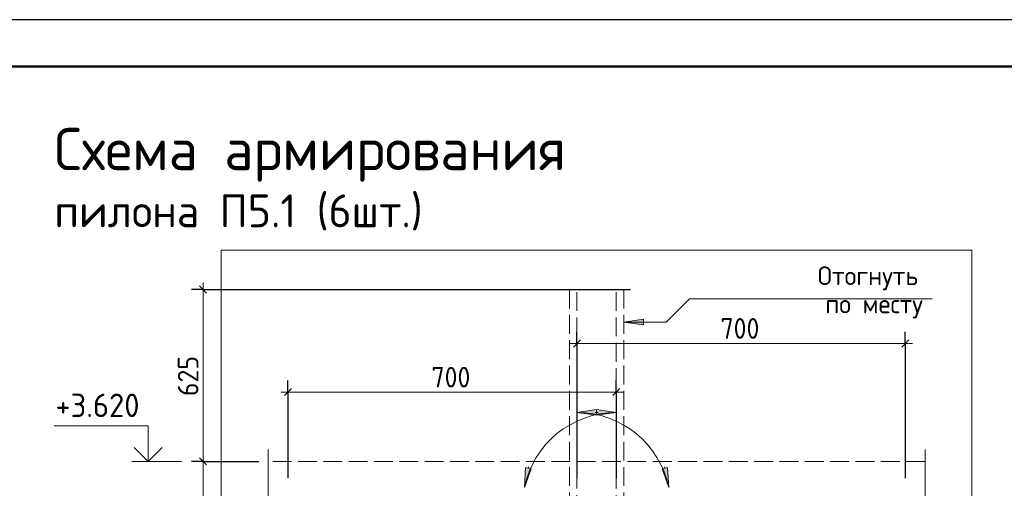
# Model space of a CAD drawing. Header units: millimetres. Extents: x 0 to 59400, y 0 to 42000.
# Tile 24 of 29: x 35449 to 45942, y 37009 to 42000. Entities that reach past the tile are written whole.
import ezdxf

# ---------------------------------------------------------------- set-up
doc = ezdxf.new("R2010")
doc.units = ezdxf.units.MM
doc.linetypes.add('______2', pattern=[270, 200, -70])
for name, color, linetype, lineweight in [('Standard', 7, 'Continuous', 25), ('ЖБ Перекрытие верхний уровень', 7, 'Continuous', 18), ('Заголовок чертежа', 7, 'Continuous', 25), ('Позиционная метка диаметр_ шаг', 7, 'Continuous', 13), ('Примечания', 7, 'Continuous', 13), ('Размерная линия_ общее', 7, 'Continuous', 13)]:
    doc.layers.add(name, color=color, linetype=linetype, lineweight=lineweight)
doc.styles.add('ISOCPEUR', font='txt')

msp = doc.modelspace()

# ---------------------------------------------------------------- hatches: boundary and pattern name
at = {"layer": 'Примечания', "linetype": 'Continuous', "lineweight": 13, "transparency": 33554687}
for points in [[(42097, 38749), (41887, 38779), (42097, 38809)], [(41597, 37847), (41807, 37817), (41597, 37787)], [(42354, 37230), (42367, 37018), (42295, 37218)]]:
    msp.add_hatch(color=7, dxfattribs=at).paths.add_polyline_path(points, flags=16)
for points in [[(41597, 37847), (41387, 37817), (41597, 37787)], [(40841, 37230), (40828, 37018), (40899, 37218)]]:
    msp.add_hatch(color=7, dxfattribs=at).paths.add_polyline_path(points)

# ---------------------------------------------------------------- linework, layer by layer
at = {"layer": 'Standard', "color": 7, "linetype": 'Continuous', "lineweight": 13, "transparency": 33554687}
msp.add_line((37173, 37296), (36643, 37296), dxfattribs=at)
at = {"layer": 'Standard', "color": 7, "linetype": 'Continuous', "lineweight": 25, "transparency": 33554687}
msp.add_lwpolyline([(0, 0), (59400, 0), (59400, 42000), (0, 42000), (0, 0)], close=True, dxfattribs=at)
at = {"layer": 'Standard', "color": 7, "linetype": 'Continuous', "lineweight": 50, "transparency": 33554687}
msp.add_lwpolyline([(2000, 41500), (58900, 41500), (58900, 500), (2000, 500), (2000, 41500)], close=True, dxfattribs=at)
at = {"layer": 'Standard', "color": 7, "linetype": 'Continuous', "lineweight": 13, "transparency": 33554687}
for points in [[(46900, 41500), (2000, 41500), (2000, 500), (46900, 500), (46900, 41500)], [(2000, 41500), (2000, 500), (58900, 500), (58900, 41500), (2000, 41500)], [(36818, 37296), (36818, 37676), (35818, 37676)]]:
    msp.add_lwpolyline(points, dxfattribs=at)
at = {"layer": 'Standard', "color": 254, "linetype": 'Continuous', "lineweight": 13, "true_color": 0xc4c4ff, "transparency": 33554687}
msp.add_lwpolyline([(37597, 15896), (45597, 15896), (45597, 39546), (37597, 39546), (37597, 15896)], dxfattribs=at)
at = {"layer": 'Standard', "color": 7, "linetype": 'Continuous', "lineweight": 35, "transparency": 33554687}
msp.add_lwpolyline([(36966, 37444), (36818, 37296), (36669, 37444)], dxfattribs=at)
at = {"layer": 'ЖБ Перекрытие верхний уровень', "color": 7, "linetype": '______2', "lineweight": 18, "transparency": 33554687}
msp.add_line((45097, 37296), (38097, 37296), dxfattribs=at)
at = {"layer": 'Примечания', "color": 7, "linetype": '______2', "lineweight": 13, "transparency": 33554687}
for p, q in [((41387, 39126), (41307, 39126)), ((41307, 39126), (41307, 36726)), ((41387, 36738), (41387, 39126)), ((41807, 36738), (41807, 39126)), ((41807, 39126), (41887, 39126)), ((41887, 39126), (41887, 36726))]:
    msp.add_line(p, q, dxfattribs=at)
at = {"layer": 'Примечания', "color": 7, "linetype": 'Continuous', "lineweight": 13, "transparency": 33554687}
for p, q in [((41887, 38779), (42097, 38809)), ((41887, 38779), (41887, 38779)), ((41887, 38779), (41887, 38779)), ((41887, 38779), (41887, 38779)), ((42097, 38749), (41887, 38779)), ((42097, 38809), (42097, 38749)), ((42097, 38779), (42112, 38779)), ((41597, 37847), (41387, 37817)), ((41387, 37817), (41387, 37817)), ((41387, 37817), (41387, 37817)), ((41387, 37817), (41387, 37817)), ((41387, 37817), (41597, 37787)), ((41597, 37817), (41582, 37817)), ((41597, 37787), (41597, 37847)), ((41597, 37847), (41807, 37817)), ((41597, 37787), (41597, 37847)), ((41807, 37817), (41597, 37787)), ((41597, 37817), (41612, 37817)), ((41807, 37817), (41807, 37817)), ((41807, 37817), (41807, 37817)), ((41807, 37817), (41807, 37817)), ((38097, 37421), (38097, 36786)), ((45097, 37421), (45097, 36786)), ((40841, 37230), (40828, 37018)), ((40828, 37018), (40899, 37218)), ((40899, 37218), (40841, 37230)), ((40870, 37224), (40873, 37239)), ((42295, 37218), (42354, 37230)), ((42367, 37018), (42295, 37218)), ((42325, 37224), (42322, 37239)), ((42354, 37230), (42367, 37018)), ((40828, 37018), (40828, 37018)), ((40828, 37018), (40828, 37018)), ((40828, 37018), (40828, 37018)), ((42367, 37018), (42367, 37018)), ((42367, 37018), (42367, 37018)), ((42367, 37018), (42367, 37018))]:
    msp.add_line(p, q, dxfattribs=at)
msp.add_lwpolyline([(41887, 38779), (42337, 38779), (42587, 39029), (45173, 39029)], dxfattribs=at)
for centre, start, end in [((41807, 36817), 90, 168.397), ((41387, 36817), 11.603, 90)]:
    msp.add_arc(centre, 1000, start, end, dxfattribs=at)
at = {"layer": 'Размерная линия_ общее', "color": 7, "linetype": 'Continuous', "lineweight": 25, "transparency": 33554687}
for p, q in [((37366, 39164), (37441, 39089)), ((41425, 38589), (41350, 38514)), ((44925, 38589), (44850, 38514)), ((38270, 37996), (38345, 38071)), ((41770, 37996), (41845, 38071)), ((37366, 37333), (37441, 37258))]:
    msp.add_line(p, q, dxfattribs=at)
at = {"layer": 'Размерная линия_ общее', "color": 7, "linetype": 'Continuous', "lineweight": 13, "transparency": 33554687}
for p, q in [((37404, 39126), (37404, 39201)), ((41387, 38552), (41312, 38552)), ((44887, 38552), (41387, 38552)), ((44887, 38552), (44962, 38552)), ((38307, 38033), (38232, 38033)), ((38307, 38033), (41807, 38033)), ((41807, 38033), (41882, 38033)), ((37404, 37296), (37404, 36196))]:
    msp.add_line(p, q, dxfattribs=at)
at = {"layer": 'Размерная линия_ общее', "color": 253, "linetype": 'Continuous', "lineweight": -3, "true_color": 0xa0a0a0, "transparency": 33554687}
for p, q in [((37404, 39126), (37279, 39126)), ((37404, 39126), (37529, 39126)), ((41387, 38552), (41387, 38677)), ((44887, 38552), (44887, 38677)), ((41387, 38552), (41387, 38427)), ((41387, 38552), (41387, 37118)), ((44887, 38552), (44887, 38427)), ((44887, 38552), (44887, 37118)), ((38307, 38033), (38307, 38158)), ((41807, 38033), (41807, 38158)), ((38307, 38033), (38307, 37908)), ((38307, 38033), (38307, 37118)), ((41807, 38033), (41807, 37908)), ((41807, 38033), (41807, 37118)), ((37404, 37296), (37279, 37296)), ((37404, 37296), (37529, 37296)), ((37404, 37296), (37997, 37296))]:
    msp.add_line(p, q, dxfattribs=at)
msp.add_lwpolyline([(37404, 39126), (40525, 39126), (40525, 39126), (41957, 39126)], dxfattribs=at)
at = {"layer": 'Размерная линия_ общее', "color": 7, "linetype": 'Continuous', "lineweight": 13, "transparency": 33554687}
msp.add_lwpolyline([(37404, 39126), (37404, 37896), (37404, 37896), (37404, 37296)], dxfattribs=at)

# ---------------------------------------------------------------- texts
at = {"layer": 'Standard', "color": 7, "linetype": 'Continuous', "lineweight": 25, "transparency": 33554687, "insert": (35830, 37768), "char_height": 250, "width": 1067.86, "attachment_point": 7, "style": 'ISOCPEUR'}
msp.add_mtext('\\W0.95;+3.620', dxfattribs=at)
at = {"layer": 'Заголовок чертежа', "color": 7, "linetype": 'Continuous', "lineweight": 50, "transparency": 33554687, "attachment_point": 7, "style": 'ISOCPEUR'}
for s, insert, char_height, width in [('\\W0.98;Схема армирования', (35818, 40275), 450, 5752.75), ('\\W0.97;пилона П5.1 (6шт.)', (35818, 39755), 350, 4156.96)]:
    msp.add_mtext(s, dxfattribs=dict(at, insert=insert, char_height=char_height, width=width))
at = {"layer": 'Позиционная метка диаметр_ шаг', "color": 7, "linetype": 'Continuous', "lineweight": 18, "transparency": 33554687, "char_height": 200, "attachment_point": 7, "style": 'ISOCPEUR'}
for s, insert, width in [('\\W0.97;Отогнуть', (43953, 39119), 1316.07), ('\\W0.97;по месту', (44033, 38819), 1236.09)]:
    msp.add_mtext(s, dxfattribs=dict(at, insert=insert, width=width))
at = {"layer": 'Размерная линия_ общее', "color": 7, "linetype": 'Continuous', "lineweight": 25, "transparency": 33554687, "char_height": 220, "width": 561.99, "attachment_point": 7, "style": 'ISOCPEUR'}
for insert in [(42917, 38602), (39837, 38083)]:
    msp.add_mtext('\\W0.91;700', dxfattribs=dict(at, insert=insert))
at = {"layer": 'Размерная линия_ общее', "color": 7, "linetype": 'Continuous', "lineweight": 25, "transparency": 33554687, "insert": (37354, 37991), "char_height": 220, "width": 562, "attachment_point": 7, "rotation": 90, "style": 'ISOCPEUR'}
msp.add_mtext('\\W0.91;625', dxfattribs=at)

doc.saveas('drawing.dxf')
